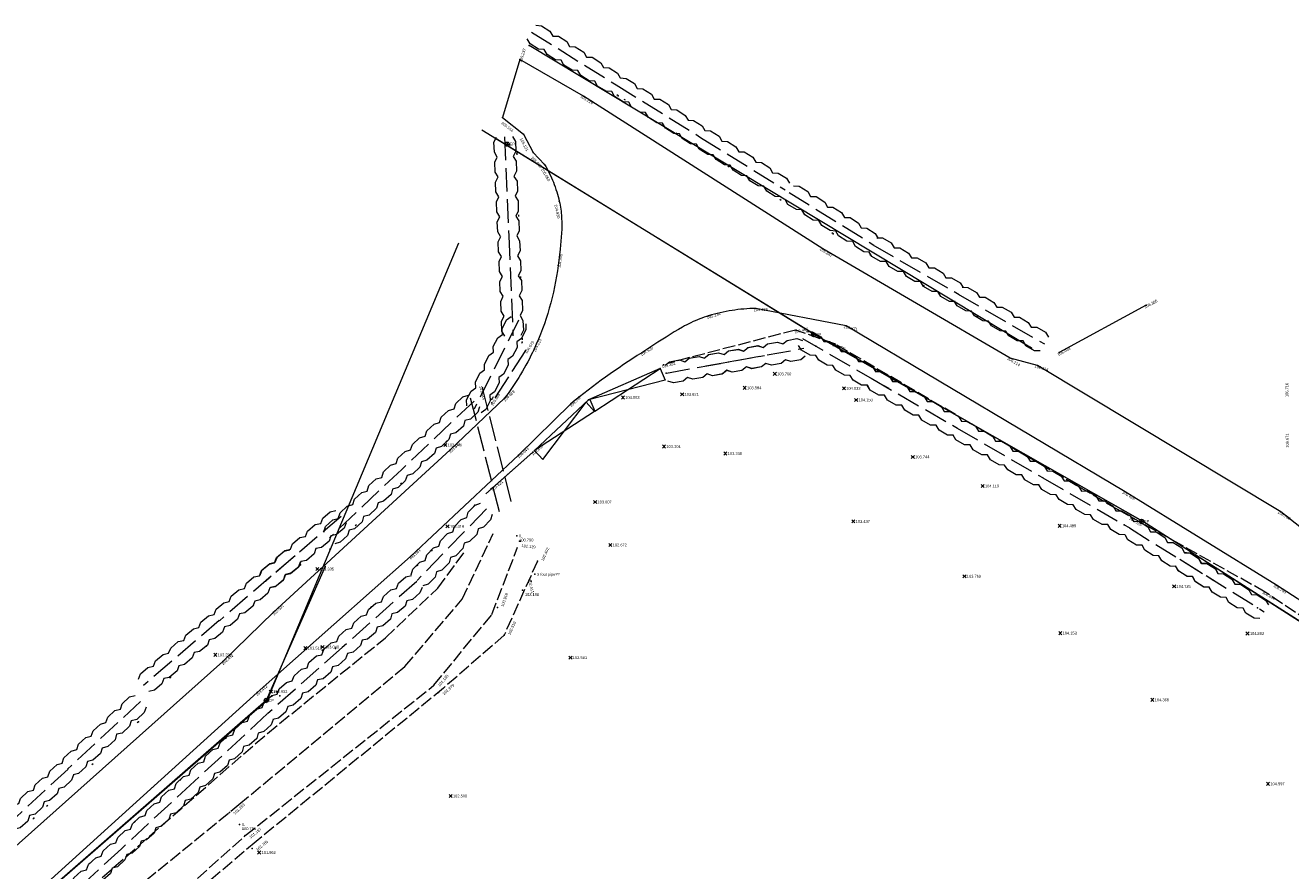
# Model space of a CAD drawing. Header units: metres. Extents: x 652329 to 653573, y 802017 to 802542.
# Tile 9 of 15: x 652656 to 652737, y 802381 to 802435. Entities that reach past the tile are written whole.
import ezdxf

# ---------------------------------------------------------------- set-up
doc = ezdxf.new("R2010")
doc.units = ezdxf.units.M
doc.header["$MEASUREMENT"] = 0
for name, pattern in [('Center line', [100, 100, 0]), ('Dashed 3-1', [2, 1.5, -0.5]), ('Dashed 4-1', [2, 1.6, -0.4]), ('Edge of Bush', [3.846153, -1.282051, -1.282051, 0, -1.282051]), ('Gate', [100, 100, 0]), ('Power line', [100, 100, 0])]:
    doc.linetypes.add(name, pattern=pattern)
for name, color, linetype, lineweight, true_color in [('Bank Bottom', 7, 'Continuous', 0, 0xffa500), ('Bank Bottom_Text', 7, 'Continuous', 0, 0xffa500), ('Bank Top', 7, 'Continuous', 0, 0xc7c074), ('Bank Top_Text', 7, 'Continuous', 0, 0xc7c074), ('Channel', 7, 'Continuous', 0, 0xff0080), ('Channel_Text', 7, 'Continuous', 0, 0xff0080), ('Electricity Pole', 1, 'Continuous', 0, 0xff0000), ('Electricity Pole_Text', 1, 'Continuous', 0, 0xff0000), ('Fence', 2, 'Continuous', 0, 0xffff00), ('Fence_Text', 2, 'Continuous', 0, 0xffff00), ('Gate', 6, 'Continuous', 0, 0xff00ff), ('Hedge', 3, 'Continuous', 0, 0x00ff00), ('Invert Level', 7, 'Continuous', 0, 0xffffff), ('Invert Level_Text', 7, 'Continuous', 0, 0xffffff), ('Overhead Electricity Line', 1, 'Continuous', 0, 0xff0000), ('Road Edge', 7, 'Continuous', 0, 0xff80c0), ('Road Edge_Text', 7, 'Continuous', 0, 0xff80c0), ('Spot Level', 7, 'Continuous', 0, 0xffffff), ('Spot Level_Text', 7, 'Continuous', 0, 0xffffff), ('Text', 7, 'Continuous', 0, 0xffffff), ('Vegetation Line', 7, 'Continuous', 0, 0x85c929)]:
    doc.layers.add(name, color=color, linetype=linetype, lineweight=lineweight, true_color=true_color)
doc.styles.add('0.3mm', font='micross.ttf', dxfattribs={"height": 0.3})
doc.linetypes.add('FENCELINE1', pattern='A,0.25,-0.1,[133,ltypeshp.shx,S=0.1,R=0,X=-0.1,Y=0],-0.1,1', length=1.45)
doc.linetypes.add('ZIGZAG', pattern='A,0.0001,-0.2,[131,ltypeshp.shx,S=0.2,R=0,X=-0.2,Y=0],-0.4,[131,ltypeshp.shx,S=0.2,R=180,X=0.2,Y=0],-0.2', length=0.8001)

# ---------------------------------------------------------------- blocks, each defined once
blk = doc.blocks.new('Point')
blk.add_point((0, 0))
blk = doc.blocks.new('Electricity Pole-Cross circle')
at = {"color": 0}
for p, q in [((-1, 0), (1, 0)), ((0, -1), (0, 1))]:
    blk.add_line(p, q, dxfattribs=at)
blk.add_circle((0, 0), 0.9, dxfattribs=at)
blk = doc.blocks.new('Spot Level-Dia cross')
at = {"color": 0}
for p, q in [((-1, 1), (1, -1)), ((-1, -1), (1, 1))]:
    blk.add_line(p, q, dxfattribs=at)

msp = doc.modelspace()

# ---------------------------------------------------------------- linework, layer by layer
at = {"layer": 'Bank Bottom', "linetype": 'Dashed 4-1', "ltscale": 0.5}
for points, elevation in [([(652664.111, 802363.151), (652657.631, 802374.071), (652658.24, 802376.194), (652669.604, 802385.462), (652680.213, 802394.286), (652683.876, 802398.587), (652685.867, 802402.788)], 101.248), ([(652666.375, 802365.025), (652660.986, 802375.41), (652670.009, 802383.469), (652682.069, 802393.09), (652685.769, 802397.614), (652687.42, 802401.915)], 101.695)]:
    msp.add_lwpolyline(points, dxfattribs=dict(at, elevation=elevation))
at = {"layer": 'Bank Top', "linetype": 'Dashed 4-1'}
msp.add_line((652687.933, 802414.493, 104.079), (652685.763, 802411.154, 103.868), dxfattribs=at)
at = {"layer": 'Bank Top', "linetype": 'Dashed 4-1', "ltscale": 0.5}
msp.add_lwpolyline([(652759.788, 802382.475), (652745.462, 802392.16), (652735.228, 802399.049), (652725.774, 802404.334), (652707.714, 802414.913), (652705.191, 802415.806), (652696.996, 802413.67)], dxfattribs=at)
for points, elevation in [([(652663.62, 802362.905), (652656.133, 802375.419), (652657.079, 802377.502), (652671.422, 802390.011), (652678.968, 802396.124), (652682.314, 802399.292), (652684.047, 802401.652)], 101.805), ([(652688.69, 802401.027), (652686.557, 802396.294), (652682.673, 802392.892), (652670.704, 802383.095), (652661.483, 802375.317), (652667.74, 802365.04)], 102.402)]:
    msp.add_lwpolyline(points, dxfattribs=dict(at, elevation=elevation))
at = {"layer": 'Channel', "linetype": 'Dashed 4-1'}
for p, q in [((652687.009, 802404.837, 102.878), (652685.171, 802412.108, 103.544)), ((652686.254, 802404.182, 102.878), (652684.416, 802411.452, 103.544))]:
    msp.add_line(p, q, dxfattribs=at)
at = {"layer": 'Channel'}
msp.add_point((652687.733, 802399.161, 102.198), dxfattribs=at)
at = {"layer": 'Fence', "linetype": 'Continuous', "ltscale": 0.5}
msp.add_line((652727.601, 802417.406, 106.386), (652722.045, 802414.364, 106.088), dxfattribs=at)
at = {"layer": 'Fence', "linetype": 'FENCELINE1'}
for points, elevation in [([(652727.601, 802417.406), (652722.045, 802414.364)], 106.386), ([(652688.393, 802407.997), (652685.379, 802405.336)], 103.858)]:
    msp.add_lwpolyline(points, dxfattribs=dict(at, elevation=elevation))
at = {"layer": 'Fence', "linetype": 'Continuous', "ltscale": 0.5}
msp.add_polyline3d([(652688.393, 802407.997, 103.858), (652685.816, 802405.722, 103.821), (652685.686, 802405.615, 103.823)], dxfattribs=at)
at = {"layer": 'Gate'}
for p, q in [((652696.536, 802413.345, 104.313), (652696.852, 802412.61, 104.313)), ((652691.963, 802411.334, 104.155), (652691.966, 802411.325, 103.355)), ((652692.045, 802411.359, 103.358), (652692.36, 802410.624, 103.358)), ((652691.799, 802411.182, 104.143), (652692.344, 802410.595, 104.143)), ((652688.49, 802408.108, 103.893), (652689.034, 802407.521, 103.893))]:
    msp.add_line(p, q, dxfattribs=at)
for points, elevation in [([(652692.36, 802410.624), (652696.536, 802413.345), (652696.852, 802412.61), (652692.045, 802411.359)], 103.358), ([(652689.029, 802407.527), (652691.799, 802411.182), (652692.344, 802410.595), (652688.49, 802408.108)], 103.893)]:
    msp.add_lwpolyline(points, dxfattribs=dict(at, elevation=elevation))
at = {"layer": 'Gate', "linetype": 'Gate', "ltscale": 0.2}
msp.add_polyline3d([(652696.536, 802413.345, 104.313), (652691.963, 802411.334, 104.155), (652688.49, 802408.108, 103.893)], dxfattribs=at)
at = {"layer": 'Hedge', "linetype": 'Dashed 3-1'}
for p, q in [((652688.309, 802434.858, -318.972), (652693.716, 802431.493, -318.972)), ((652693.716, 802431.493, -318.972), (652699.123, 802428.129, -318.972)), ((652686.58, 802428.166), (652686.852, 802421.804)), ((652699.123, 802428.129, -318.972), (652704.53, 802424.764, -318.972)), ((652704.794, 802424.599, -318.972), (652710.201, 802421.235, -318.972)), ((652686.852, 802421.804), (652687.124, 802415.442)), ((652710.139, 802421.264, -318.972), (652715.651, 802418.076, -318.972)), ((652715.589, 802418.105, -318.972), (652721.102, 802414.917, -318.972)), ((652687.479, 802416.433), (652684.636, 802410.735)), ((652699.45, 802413.509, -106.324), (652705.717, 802414.64, -106.324)), ((652705.634, 802415.269, -425.296), (652711.147, 802412.081, -425.296)), ((652696.942, 802413.052, -106.324), (652703.209, 802414.184, -106.324)), ((652710.032, 802412.718, -318.972), (652715.544, 802409.53, -318.972)), ((652684.633, 802411.264), (652680.01, 802406.884)), ((652715.519, 802409.537, -212.648), (652721.031, 802406.349, -212.648)), ((652680.007, 802406.887), (652675.384, 802402.507)), ((652721.005, 802406.357, -106.324), (652726.518, 802403.169, -106.324)), ((652685.422, 802404.366), (652680.993, 802399.791)), ((652676.131, 802403.874), (652671.293, 802399.734)), ((652726.539, 802403.148), (652731.947, 802399.784)), ((652673.187, 802401.357), (652668.349, 802397.216)), ((652729.753, 802401.154, 0.092), (652735.161, 802397.79, 0.092)), ((652680.967, 802399.729), (652676.206, 802395.5)), ((652668.346, 802397.219), (652663.507, 802393.078)), ((652676.203, 802395.504), (652671.441, 802391.275)), ((652663.313, 802392.057), (652658.647, 802387.723)), ((652671.438, 802391.278), (652666.763, 802386.954)), ((652658.675, 802387.731), (652654.009, 802383.397)), ((652666.76, 802386.957), (652662.086, 802382.632)), ((652662.082, 802382.635), (652657.408, 802378.31))]:
    msp.add_line(p, q, dxfattribs=at)
at = {"layer": 'Hedge'}
for points, elevation in [([(652688.581, 802435.295), (652688.946, 802435.265), (652689.486, 802434.93), (652689.667, 802434.61), (652690.028, 802434.602), (652690.571, 802434.252), (652690.744, 802433.932), (652691.101, 802433.928), (652691.652, 802433.587), (652691.833, 802433.266), (652692.19, 802433.258), (652692.734, 802432.898), (652692.91, 802432.592), (652693.269, 802432.574), (652693.806, 802432.24), (652693.986, 802431.926)], -318.972), ([(652693.441, 802431.052), (652693.076, 802431.074), (652692.537, 802431.41), (652692.36, 802431.727), (652691.994, 802431.75), (652691.46, 802432.084), (652691.273, 802432.397), (652690.915, 802432.421), (652690.381, 802432.755), (652690.199, 802433.073), (652689.836, 802433.094), (652689.3, 802433.431), (652689.12, 802433.748), (652688.759, 802433.767), (652688.218, 802434.102), (652688.037, 802434.421)], -318.972), ([(652693.988, 802431.93), (652694.352, 802431.901), (652694.893, 802431.566), (652695.074, 802431.246), (652695.435, 802431.237), (652695.978, 802430.888), (652696.151, 802430.568), (652696.508, 802430.563), (652697.059, 802430.222), (652697.24, 802429.902), (652697.597, 802429.893), (652698.141, 802429.533), (652698.317, 802429.228), (652698.676, 802429.209), (652699.212, 802428.875), (652699.393, 802428.562)], -318.972), ([(652698.848, 802427.687), (652698.483, 802427.71), (652697.944, 802428.045), (652697.766, 802428.363), (652697.401, 802428.385), (652696.867, 802428.719), (652696.68, 802429.033), (652696.322, 802429.057), (652695.787, 802429.391), (652695.606, 802429.708), (652695.243, 802429.729), (652694.707, 802430.067), (652694.526, 802430.384), (652694.166, 802430.403), (652693.624, 802430.738), (652693.444, 802431.056)], -318.972), ([(652699.395, 802428.565), (652699.759, 802428.536), (652700.299, 802428.201), (652700.481, 802427.881), (652700.842, 802427.872), (652701.384, 802427.523), (652701.557, 802427.203), (652701.914, 802427.199), (652702.465, 802426.858), (652702.647, 802426.537), (652703.004, 802426.529), (652703.548, 802426.169), (652703.724, 802425.863), (652704.083, 802425.844), (652704.619, 802425.511), (652704.799, 802425.197)], -318.972), ([(652704.254, 802424.322), (652703.889, 802424.345), (652703.35, 802424.681), (652703.173, 802424.998), (652702.807, 802425.021), (652702.273, 802425.355), (652702.087, 802425.668), (652701.728, 802425.692), (652701.194, 802426.026), (652701.013, 802426.344), (652700.649, 802426.365), (652700.113, 802426.702), (652699.933, 802427.019), (652699.573, 802427.038), (652699.031, 802427.373), (652698.851, 802427.692)], -318.972), ([(652705.066, 802425.036), (652705.43, 802425.007), (652705.971, 802424.672), (652706.152, 802424.352), (652706.513, 802424.343), (652707.056, 802423.994), (652707.229, 802423.674), (652707.586, 802423.67), (652708.137, 802423.328), (652708.318, 802423.008), (652708.675, 802423), (652709.219, 802422.64), (652709.395, 802422.334), (652709.754, 802422.315), (652710.29, 802421.981), (652710.471, 802421.668)], -318.972), ([(652709.926, 802420.793), (652709.561, 802420.816), (652709.022, 802421.151), (652708.844, 802421.469), (652708.479, 802421.492), (652707.945, 802421.825), (652707.758, 802422.139), (652707.4, 802422.163), (652706.865, 802422.497), (652706.684, 802422.815), (652706.321, 802422.836), (652705.785, 802423.173), (652705.604, 802423.49), (652705.244, 802423.509), (652704.702, 802423.844), (652704.522, 802424.162)], -318.972), ([(652710.396, 802421.709), (652710.762, 802421.692), (652711.312, 802421.374), (652711.504, 802421.06), (652711.865, 802421.063), (652712.419, 802420.732), (652712.602, 802420.417), (652712.959, 802420.425), (652713.521, 802420.101), (652713.712, 802419.787), (652714.069, 802419.79), (652714.625, 802419.448), (652714.81, 802419.148), (652715.17, 802419.141), (652715.717, 802418.825), (652715.907, 802418.517)], -318.972), ([(652715.391, 802417.625), (652715.025, 802417.636), (652714.476, 802417.954), (652714.288, 802418.266), (652713.922, 802418.277), (652713.377, 802418.593), (652713.181, 802418.9), (652712.822, 802418.913), (652712.277, 802419.229), (652712.086, 802419.541), (652711.722, 802419.55), (652711.175, 802419.87), (652710.985, 802420.181), (652710.624, 802420.188), (652710.072, 802420.506), (652709.881, 802420.818)], -318.972), ([(652715.847, 802418.551), (652716.212, 802418.533), (652716.762, 802418.216), (652716.954, 802417.902), (652717.315, 802417.905), (652717.869, 802417.573), (652718.052, 802417.259), (652718.409, 802417.266), (652718.971, 802416.943), (652719.163, 802416.629), (652719.519, 802416.632), (652720.075, 802416.29), (652720.261, 802415.99), (652720.62, 802415.983), (652721.167, 802415.666), (652721.357, 802415.359)], -318.972), ([(652720.841, 802414.467), (652720.475, 802414.478), (652719.926, 802414.796), (652719.738, 802415.107), (652719.372, 802415.118), (652718.828, 802415.435), (652718.631, 802415.742), (652718.272, 802415.754), (652717.727, 802416.071), (652717.536, 802416.383), (652717.172, 802416.392), (652716.625, 802416.712), (652716.435, 802417.023), (652716.074, 802417.03), (652715.522, 802417.348), (652715.331, 802417.66)], -318.972), ([(652705.892, 802415.714), (652706.257, 802415.697), (652706.808, 802415.38), (652706.999, 802415.065), (652707.36, 802415.069), (652707.914, 802414.737), (652708.098, 802414.423), (652708.454, 802414.43), (652709.016, 802414.107), (652709.208, 802413.792), (652709.565, 802413.795), (652710.12, 802413.453), (652710.306, 802413.153), (652710.666, 802413.146), (652711.212, 802412.83), (652711.403, 802412.522)], -425.296), ([(652696.851, 802413.559), (652697.141, 802413.782), (652697.766, 802413.895), (652698.116, 802413.78), (652698.389, 802414.015), (652699.026, 802414.12), (652699.369, 802413.999), (652699.636, 802414.235), (652700.274, 802414.352), (652700.623, 802414.236), (652700.894, 802414.469), (652701.539, 802414.567), (652701.874, 802414.458), (652702.153, 802414.685), (652702.775, 802414.797), (652703.119, 802414.686)], -106.324), ([(652699.359, 802414.015), (652699.649, 802414.238), (652700.274, 802414.352), (652700.623, 802414.236), (652700.897, 802414.472), (652701.534, 802414.576), (652701.877, 802414.455), (652702.144, 802414.691), (652702.782, 802414.808), (652703.131, 802414.692), (652703.402, 802414.925), (652704.047, 802415.023), (652704.382, 802414.914), (652704.661, 802415.141), (652705.283, 802415.254), (652705.627, 802415.142)], -106.324), ([(652710.886, 802411.631), (652710.521, 802411.642), (652709.971, 802411.959), (652709.784, 802412.271), (652709.417, 802412.282), (652708.873, 802412.598), (652708.676, 802412.906), (652708.317, 802412.918), (652707.772, 802413.235), (652707.581, 802413.546), (652707.217, 802413.555), (652706.671, 802413.875), (652706.48, 802414.186), (652706.119, 802414.194), (652705.567, 802414.511), (652705.377, 802414.823)], -425.296), ([(652705.809, 802414.128), (652705.523, 802413.9), (652704.899, 802413.787), (652704.554, 802413.903), (652704.268, 802413.675), (652703.648, 802413.564), (652703.299, 802413.672), (652703.017, 802413.449), (652702.397, 802413.339), (652702.049, 802413.453), (652701.766, 802413.224), (652701.142, 802413.115), (652700.796, 802413.229), (652700.515, 802413.002), (652699.889, 802412.887), (652699.542, 802413.002)], -106.324), ([(652703.301, 802413.672), (652703.015, 802413.444), (652702.391, 802413.331), (652702.046, 802413.447), (652701.76, 802413.219), (652701.14, 802413.108), (652700.791, 802413.216), (652700.509, 802412.993), (652699.889, 802412.882), (652699.541, 802412.996), (652699.258, 802412.768), (652698.634, 802412.659), (652698.288, 802412.773), (652698.008, 802412.545), (652697.381, 802412.431), (652697.034, 802412.546)], -106.324), ([(652710.289, 802413.163), (652710.655, 802413.146), (652711.205, 802412.829), (652711.397, 802412.515), (652711.758, 802412.518), (652712.312, 802412.186), (652712.495, 802411.872), (652712.852, 802411.879), (652713.414, 802411.556), (652713.605, 802411.242), (652713.962, 802411.245), (652714.518, 802410.903), (652714.703, 802410.603), (652715.063, 802410.595), (652715.61, 802410.279), (652715.8, 802409.972)], -318.972), ([(652715.284, 802409.08), (652714.918, 802409.091), (652714.369, 802409.409), (652714.181, 802409.72), (652713.815, 802409.731), (652713.27, 802410.047), (652713.074, 802410.355), (652712.715, 802410.367), (652712.17, 802410.684), (652711.979, 802410.995), (652711.615, 802411.005), (652711.068, 802411.324), (652710.878, 802411.635), (652710.517, 802411.643), (652709.965, 802411.96), (652709.774, 802412.273)], -318.972), ([(652715.776, 802409.983), (652716.141, 802409.965), (652716.692, 802409.648), (652716.884, 802409.334), (652717.245, 802409.337), (652717.798, 802409.005), (652717.982, 802408.691), (652718.339, 802408.698), (652718.9, 802408.375), (652719.092, 802408.061), (652719.449, 802408.064), (652720.005, 802407.722), (652720.19, 802407.422), (652720.55, 802407.415), (652721.097, 802407.098), (652721.287, 802406.791)], -212.648), ([(652720.771, 802405.899), (652720.405, 802405.91), (652719.855, 802406.228), (652719.668, 802406.539), (652719.302, 802406.55), (652718.757, 802406.867), (652718.56, 802407.174), (652718.202, 802407.186), (652717.657, 802407.503), (652717.465, 802407.815), (652717.101, 802407.824), (652716.555, 802408.144), (652716.364, 802408.455), (652716.004, 802408.462), (652715.451, 802408.779), (652715.261, 802409.092)], -212.648), ([(652721.263, 802406.802), (652721.628, 802406.785), (652722.179, 802406.467), (652722.371, 802406.153), (652722.732, 802406.156), (652723.285, 802405.825), (652723.469, 802405.51), (652723.825, 802405.518), (652724.387, 802405.194), (652724.579, 802404.88), (652724.936, 802404.883), (652725.492, 802404.541), (652725.677, 802404.241), (652726.037, 802404.234), (652726.583, 802403.918), (652726.774, 802403.61)], -106.324), ([(652726.257, 802402.718), (652725.892, 802402.729), (652725.342, 802403.047), (652725.155, 802403.359), (652724.788, 802403.37), (652724.244, 802403.686), (652724.047, 802403.993), (652723.688, 802404.006), (652723.144, 802404.322), (652722.952, 802404.634), (652722.588, 802404.643), (652722.042, 802404.963), (652721.851, 802405.274), (652721.49, 802405.281), (652720.938, 802405.599), (652720.748, 802405.911)], -106.324), ([(652730.025, 802401.59), (652730.39, 802401.561), (652730.93, 802401.227), (652731.111, 802400.906), (652731.472, 802400.898), (652732.015, 802400.549), (652732.188, 802400.229), (652732.545, 802400.224), (652733.096, 802399.883), (652733.278, 802399.563), (652733.634, 802399.555), (652734.179, 802399.195), (652734.354, 802398.889), (652734.714, 802398.871), (652735.25, 802398.537), (652735.43, 802398.223)], 0.092), ([(652734.886, 802397.349), (652734.521, 802397.371), (652733.982, 802397.707), (652733.804, 802398.024), (652733.439, 802398.047), (652732.904, 802398.38), (652732.718, 802398.694), (652732.359, 802398.718), (652731.825, 802399.052), (652731.644, 802399.369), (652731.28, 802399.39), (652730.744, 802399.727), (652730.564, 802400.044), (652730.204, 802400.063), (652729.662, 802400.398), (652729.481, 802400.717)], 0.092)]:
    msp.add_lwpolyline(points, dxfattribs=dict(at, elevation=elevation))
for points in [[(652686.332, 802421.782), (652686.145, 802422.096), (652686.118, 802422.73), (652686.28, 802423.056), (652686.093, 802423.371), (652686.067, 802424), (652686.221, 802424.331), (652686.038, 802424.64), (652686.013, 802425.27), (652686.173, 802425.599), (652685.985, 802425.911), (652685.961, 802426.544), (652686.121, 802426.871), (652685.933, 802427.18), (652685.904, 802427.816), (652686.066, 802428.144)], [(652687.094, 802428.188), (652687.275, 802427.871), (652687.304, 802427.236), (652687.142, 802426.905), (652687.338, 802426.603), (652687.356, 802425.958), (652687.189, 802425.634), (652687.387, 802425.337), (652687.416, 802424.689), (652687.254, 802424.359), (652687.448, 802424.06), (652687.458, 802423.407), (652687.305, 802423.09), (652687.492, 802422.782), (652687.519, 802422.151), (652687.362, 802421.826)], [(652686.605, 802415.42), (652686.418, 802415.734), (652686.39, 802416.368), (652686.552, 802416.694), (652686.365, 802417.008), (652686.339, 802417.638), (652686.493, 802417.969), (652686.31, 802418.278), (652686.285, 802418.908), (652686.445, 802419.236), (652686.257, 802419.548), (652686.233, 802420.181), (652686.393, 802420.509), (652686.206, 802420.817), (652686.177, 802421.454), (652686.338, 802421.782)], [(652687.366, 802421.826), (652687.548, 802421.508), (652687.576, 802420.874), (652687.414, 802420.543), (652687.61, 802420.24), (652687.628, 802419.595), (652687.462, 802419.272), (652687.659, 802418.974), (652687.688, 802418.327), (652687.526, 802417.997), (652687.721, 802417.697), (652687.731, 802417.045), (652687.577, 802416.727), (652687.764, 802416.42), (652687.791, 802415.789), (652687.634, 802415.463)], [(652684.17, 802410.968), (652684.159, 802411.333), (652684.442, 802411.901), (652684.742, 802412.108), (652684.73, 802412.474), (652685.012, 802413.037), (652685.307, 802413.252), (652685.297, 802413.611), (652685.58, 802414.174), (652685.879, 802414.384), (652685.866, 802414.748), (652686.152, 802415.313), (652686.45, 802415.523), (652686.435, 802415.883), (652686.718, 802416.454), (652687.018, 802416.663)], [(652687.939, 802416.204), (652687.944, 802415.838), (652687.662, 802415.269), (652687.36, 802415.058), (652687.385, 802414.698), (652687.088, 802414.125), (652686.786, 802413.923), (652686.815, 802413.567), (652686.527, 802412.986), (652686.225, 802412.776), (652686.25, 802412.42), (652685.942, 802411.844), (652685.654, 802411.641), (652685.669, 802411.281), (652685.387, 802410.716), (652685.092, 802410.507)], [(652679.653, 802407.262), (652679.767, 802407.609), (652680.228, 802408.046), (652680.58, 802408.137), (652680.694, 802408.485), (652681.152, 802408.917), (652681.503, 802409.019), (652681.617, 802409.359), (652682.075, 802409.792), (652682.428, 802409.886), (652682.54, 802410.233), (652683.002, 802410.666), (652683.354, 802410.76), (652683.464, 802411.104), (652683.925, 802411.543), (652684.279, 802411.637)], [(652684.987, 802410.89), (652684.866, 802410.545), (652684.406, 802410.107), (652684.05, 802410.013), (652683.95, 802409.666), (652683.475, 802409.229), (652683.122, 802409.142), (652683.027, 802408.798), (652682.558, 802408.351), (652682.202, 802408.257), (652682.104, 802407.914), (652681.618, 802407.478), (652681.277, 802407.386), (652681.168, 802407.043), (652680.71, 802406.608), (652680.361, 802406.513)], [(652675.027, 802402.885), (652675.141, 802403.232), (652675.602, 802403.669), (652675.954, 802403.76), (652676.068, 802404.108), (652676.526, 802404.54), (652676.877, 802404.642), (652676.991, 802404.982), (652677.449, 802405.415), (652677.802, 802405.509), (652677.914, 802405.856), (652678.376, 802406.289), (652678.729, 802406.383), (652678.838, 802406.727), (652679.299, 802407.166), (652679.653, 802407.26)], [(652680.361, 802406.513), (652680.24, 802406.168), (652679.78, 802405.73), (652679.424, 802405.636), (652679.325, 802405.289), (652678.849, 802404.852), (652678.496, 802404.765), (652678.401, 802404.421), (652677.932, 802403.974), (652677.576, 802403.88), (652677.478, 802403.537), (652676.992, 802403.101), (652676.652, 802403.009), (652676.543, 802402.666), (652676.084, 802402.231), (652675.735, 802402.136)], [(652670.955, 802400.129), (652671.086, 802400.47), (652671.569, 802400.883), (652671.925, 802400.956), (652672.057, 802401.298), (652672.536, 802401.707), (652672.891, 802401.79), (652673.022, 802402.125), (652673.502, 802402.533), (652673.859, 802402.61), (652673.989, 802402.951), (652674.472, 802403.36), (652674.829, 802403.436), (652674.956, 802403.774), (652675.438, 802404.189), (652675.796, 802404.265)], [(652680.619, 802400.153), (652680.719, 802400.505), (652681.16, 802400.961), (652681.508, 802401.068), (652681.607, 802401.42), (652682.046, 802401.872), (652682.392, 802401.988), (652682.491, 802402.333), (652682.93, 802402.785), (652683.279, 802402.895), (652683.376, 802403.246), (652683.819, 802403.699), (652684.167, 802403.808), (652684.261, 802404.156), (652684.703, 802404.615), (652685.052, 802404.724)], [(652685.792, 802404.008), (652685.686, 802403.658), (652685.245, 802403.201), (652684.894, 802403.091), (652684.809, 802402.74), (652684.353, 802402.283), (652684.004, 802402.182), (652683.924, 802401.834), (652683.475, 802401.367), (652683.123, 802401.257), (652683.04, 802400.91), (652682.573, 802400.454), (652682.237, 802400.347), (652682.143, 802400), (652681.704, 802399.546), (652681.359, 802399.436)], [(652676.465, 802403.483), (652676.328, 802403.145), (652675.845, 802402.731), (652675.485, 802402.654), (652675.368, 802402.313), (652674.872, 802401.901), (652674.514, 802401.832), (652674.403, 802401.493), (652673.911, 802401.071), (652673.551, 802400.994), (652673.435, 802400.657), (652672.928, 802400.246), (652672.584, 802400.171), (652672.457, 802399.834), (652671.977, 802399.423), (652671.624, 802399.346)], [(652726.811, 802403.585), (652727.175, 802403.555), (652727.716, 802403.221), (652727.897, 802402.9), (652728.258, 802402.892), (652728.801, 802402.543), (652728.974, 802402.223), (652729.331, 802402.218), (652729.882, 802401.877), (652730.063, 802401.557), (652730.42, 802401.549), (652730.965, 802401.189), (652731.14, 802400.883), (652731.5, 802400.865), (652732.036, 802400.531), (652732.216, 802400.217)], [(652731.672, 802399.343), (652731.307, 802399.365), (652730.768, 802399.701), (652730.59, 802400.018), (652730.224, 802400.041), (652729.69, 802400.374), (652729.504, 802400.688), (652729.145, 802400.712), (652728.611, 802401.046), (652728.43, 802401.363), (652728.066, 802401.384), (652727.53, 802401.721), (652727.35, 802402.038), (652726.989, 802402.057), (652726.448, 802402.392), (652726.267, 802402.711)], [(652668.011, 802397.611), (652668.142, 802397.953), (652668.625, 802398.365), (652668.981, 802398.439), (652669.113, 802398.78), (652669.592, 802399.189), (652669.947, 802399.273), (652670.078, 802399.607), (652670.558, 802400.016), (652670.915, 802400.093), (652671.045, 802400.433), (652671.528, 802400.842), (652671.885, 802400.918), (652672.012, 802401.256), (652672.494, 802401.672), (652672.852, 802401.748)], [(652673.521, 802400.966), (652673.384, 802400.627), (652672.901, 802400.213), (652672.541, 802400.137), (652672.424, 802399.795), (652671.928, 802399.383), (652671.57, 802399.314), (652671.459, 802398.975), (652670.967, 802398.553), (652670.607, 802398.476), (652670.491, 802398.139), (652669.984, 802397.728), (652669.64, 802397.653), (652669.513, 802397.316), (652669.034, 802396.905), (652668.68, 802396.828)], [(652675.86, 802395.89), (652675.986, 802396.233), (652676.461, 802396.655), (652676.815, 802396.735), (652676.941, 802397.079), (652677.413, 802397.496), (652677.766, 802397.586), (652677.891, 802397.923), (652678.363, 802398.34), (652678.719, 802398.424), (652678.843, 802398.766), (652679.318, 802399.184), (652679.673, 802399.267), (652679.794, 802399.607), (652680.269, 802400.031), (652680.626, 802400.114)], [(652681.309, 802399.344), (652681.177, 802399.003), (652680.703, 802398.58), (652680.344, 802398.497), (652680.234, 802398.154), (652679.745, 802397.733), (652679.388, 802397.657), (652679.283, 802397.316), (652678.799, 802396.885), (652678.441, 802396.802), (652678.331, 802396.462), (652677.832, 802396.043), (652677.488, 802395.961), (652677.368, 802395.622), (652676.896, 802395.203), (652676.544, 802395.119)], [(652663.169, 802393.474), (652663.301, 802393.815), (652663.784, 802394.228), (652664.14, 802394.301), (652664.272, 802394.643), (652664.751, 802395.052), (652665.106, 802395.135), (652665.237, 802395.469), (652665.717, 802395.878), (652666.074, 802395.955), (652666.204, 802396.295), (652666.687, 802396.705), (652667.043, 802396.781), (652667.17, 802397.119), (652667.653, 802397.534), (652668.011, 802397.61)], [(652668.68, 802396.828), (652668.542, 802396.489), (652668.06, 802396.075), (652667.7, 802395.999), (652667.583, 802395.657), (652667.087, 802395.245), (652666.729, 802395.177), (652666.617, 802394.838), (652666.126, 802394.415), (652665.766, 802394.339), (652665.65, 802394.001), (652665.143, 802393.591), (652664.799, 802393.515), (652664.672, 802393.179), (652664.192, 802392.768), (652663.839, 802392.691)], [(652671.096, 802391.664), (652671.221, 802392.008), (652671.696, 802392.429), (652672.051, 802392.509), (652672.176, 802392.853), (652672.648, 802393.271), (652673.002, 802393.361), (652673.126, 802393.697), (652673.598, 802394.115), (652673.954, 802394.198), (652674.078, 802394.541), (652674.553, 802394.959), (652674.909, 802395.042), (652675.029, 802395.382), (652675.504, 802395.806), (652675.861, 802395.888)], [(652676.544, 802395.119), (652676.413, 802394.778), (652675.938, 802394.355), (652675.58, 802394.272), (652675.469, 802393.928), (652674.98, 802393.507), (652674.624, 802393.432), (652674.518, 802393.091), (652674.035, 802392.66), (652673.676, 802392.577), (652673.566, 802392.237), (652673.067, 802391.817), (652672.724, 802391.736), (652672.604, 802391.397), (652672.131, 802390.977), (652671.779, 802390.893)], [(652658.293, 802388.104), (652658.411, 802388.45), (652658.876, 802388.882), (652659.229, 802388.97), (652659.347, 802389.317), (652659.809, 802389.745), (652660.161, 802389.842), (652660.278, 802390.182), (652660.74, 802390.61), (652661.094, 802390.701), (652661.21, 802391.047), (652661.676, 802391.475), (652662.029, 802391.566), (652662.142, 802391.909), (652662.608, 802392.343), (652662.962, 802392.434)], [(652663.663, 802391.68), (652663.539, 802391.336), (652663.074, 802390.902), (652662.717, 802390.811), (652662.614, 802390.465), (652662.135, 802390.033), (652661.781, 802389.95), (652661.683, 802389.607), (652661.209, 802389.165), (652660.852, 802389.074), (652660.75, 802388.732), (652660.26, 802388.301), (652659.919, 802388.212), (652659.807, 802387.87), (652659.344, 802387.44), (652658.994, 802387.349)], [(652666.41, 802387.336), (652666.529, 802387.682), (652666.995, 802388.113), (652667.348, 802388.2), (652667.466, 802388.546), (652667.929, 802388.973), (652668.281, 802389.07), (652668.399, 802389.41), (652668.862, 802389.836), (652669.217, 802389.927), (652669.333, 802390.272), (652669.8, 802390.7), (652670.153, 802390.79), (652670.267, 802391.132), (652670.734, 802391.566), (652671.088, 802391.656)], [(652671.787, 802390.9), (652671.663, 802390.557), (652671.197, 802390.124), (652670.84, 802390.034), (652670.736, 802389.688), (652670.256, 802389.257), (652669.901, 802389.175), (652669.803, 802388.832), (652669.328, 802388.391), (652668.971, 802388.3), (652668.869, 802387.959), (652668.378, 802387.529), (652668.036, 802387.44), (652667.923, 802387.099), (652667.46, 802386.67), (652667.11, 802386.579)], [(652653.655, 802383.778), (652653.773, 802384.125), (652654.238, 802384.557), (652654.591, 802384.645), (652654.709, 802384.991), (652655.171, 802385.419), (652655.523, 802385.517), (652655.64, 802385.856), (652656.103, 802386.284), (652656.457, 802386.376), (652656.572, 802386.721), (652657.038, 802387.15), (652657.391, 802387.24), (652657.505, 802387.583), (652657.97, 802388.018), (652658.325, 802388.108)], [(652659.025, 802387.354), (652658.901, 802387.01), (652658.436, 802386.577), (652658.08, 802386.486), (652657.977, 802386.14), (652657.497, 802385.708), (652657.143, 802385.625), (652657.045, 802385.282), (652656.571, 802384.839), (652656.214, 802384.748), (652656.113, 802384.406), (652655.622, 802383.976), (652655.281, 802383.886), (652655.169, 802383.545), (652654.706, 802383.115), (652654.356, 802383.023)], [(652661.732, 802383.014), (652661.851, 802383.36), (652662.317, 802383.791), (652662.67, 802383.878), (652662.789, 802384.225), (652663.252, 802384.652), (652663.604, 802384.749), (652663.721, 802385.088), (652664.185, 802385.515), (652664.539, 802385.606), (652664.655, 802385.951), (652665.122, 802386.378), (652665.476, 802386.468), (652665.59, 802386.811), (652666.056, 802387.245), (652666.411, 802387.334)], [(652667.11, 802386.579), (652666.985, 802386.235), (652666.519, 802385.803), (652666.162, 802385.712), (652666.059, 802385.367), (652665.578, 802384.936), (652665.224, 802384.853), (652665.125, 802384.51), (652664.65, 802384.069), (652664.294, 802383.979), (652664.191, 802383.637), (652663.7, 802383.207), (652663.359, 802383.119), (652663.246, 802382.777), (652662.782, 802382.348), (652662.432, 802382.257)], [(652657.055, 802378.692), (652657.173, 802379.039), (652657.639, 802379.47), (652657.992, 802379.557), (652658.111, 802379.903), (652658.574, 802380.33), (652658.926, 802380.427), (652659.044, 802380.766), (652659.507, 802381.193), (652659.861, 802381.284), (652659.978, 802381.629), (652660.445, 802382.057), (652660.798, 802382.147), (652660.912, 802382.489), (652661.378, 802382.923), (652661.733, 802383.013)], [(652662.432, 802382.257), (652662.307, 802381.913), (652661.841, 802381.481), (652661.485, 802381.391), (652661.381, 802381.045), (652660.901, 802380.614), (652660.546, 802380.532), (652660.448, 802380.189), (652659.973, 802379.748), (652659.616, 802379.657), (652659.513, 802379.315), (652659.022, 802378.886), (652658.681, 802378.797), (652658.568, 802378.456), (652658.104, 802378.027), (652657.754, 802377.936)]]:
    msp.add_lwpolyline(points, dxfattribs=at)
at = {"layer": 'Overhead Electricity Line', "linetype": 'ZIGZAG'}
for points, elevation in [([(652754.859, 802392.23), (652762.105, 802381.496), (652727.391, 802403.566), (652706.34, 802415.558), (652685.134, 802428.588)], 107.18), ([(652671.351, 802391.972), (652683.663, 802421.385)], 103.079), ([(652671.413, 802392.122), (652632.348, 802358.128), (652557.1, 802293.198), (652532.386, 802278.873), (652526.517, 802276.738)], 103.079)]:
    msp.add_lwpolyline(points, dxfattribs=dict(at, elevation=elevation))
at = {"layer": 'Overhead Electricity Line', "linetype": 'Power line', "ltscale": 0.5}
for points in [[(652754.811, 802392.179, 107.292), (652761.752, 802381.628, 107.166), (652727.368, 802403.581, 106.391), (652706.384, 802415.53, 105.674), (652686.083, 802428.018, 104.986)], [(652675.108, 802400.683, 103.442), (652671.35, 802392.109, 103.065), (652632.339, 802358.12, 103.603), (652597.447, 802326.828, 104.357), (652557.102, 802293.199, 105.096), (652532.386, 802278.873, 106.485), (652526.182, 802276.862, 106.77)]]:
    msp.add_polyline3d(points, dxfattribs=at)
at = {"layer": 'Road Edge', "linetype": 'Center line'}
for points in [[(652738.06, 802402.735, 106.732), (652736.214, 802404.189, 106.7), (652720.652, 802413.548, 106.114), (652718.918, 802414.012, 106.114), (652706.933, 802421.009, 105.847), (652691.624, 802430.762, 105.226), (652687.562, 802433.111, 105.237), (652686.448, 802429.389, 105.154), (652687.794, 802428.332, 105.131), (652688.418, 802427.161, 105.083), (652689.147, 802426.395, 105.058), (652689.226, 802426.258, 105.05), (652689.302, 802426.119, 105.042), (652689.376, 802425.978, 105.034), (652689.447, 802425.836, 105.026), (652689.516, 802425.692, 105.018), (652689.582, 802425.547, 105.01), (652689.645, 802425.4, 105.002), (652689.705, 802425.253, 104.994), (652689.763, 802425.104, 104.986), (652689.818, 802424.955, 104.978), (652689.87, 802424.804, 104.97), (652689.919, 802424.652, 104.962), (652689.965, 802424.5, 104.954), (652690.009, 802424.347, 104.946), (652690.049, 802424.194, 104.938), (652690.086, 802424.039, 104.93), (652690.114, 802423.914, 104.919), (652690.138, 802423.789, 104.909), (652690.16, 802423.663, 104.899), (652690.179, 802423.537, 104.888), (652690.195, 802423.41, 104.878), (652690.209, 802423.283, 104.867), (652690.22, 802423.156, 104.857), (652690.23, 802423.028, 104.847), (652690.236, 802422.901, 104.836), (652690.241, 802422.772, 104.826), (652690.245, 802422.516, 104.805), (652690.241, 802422.258, 104.784), (652690.23, 802422, 104.763), (652690.214, 802421.742, 104.742), (652690.194, 802421.483, 104.721), (652690.169, 802421.225, 104.7), (652690.14, 802420.967, 104.679), (652690.078, 802420.453, 104.637), (652690.011, 802419.943, 104.595), (652689.963, 802419.597, 104.571), (652689.909, 802419.252, 104.547), (652689.848, 802418.908, 104.523), (652689.781, 802418.565, 104.499), (652689.707, 802418.223, 104.476), (652689.627, 802417.882, 104.452), (652689.541, 802417.542, 104.428), (652689.448, 802417.204, 104.404), (652689.348, 802416.868, 104.38), (652689.243, 802416.534, 104.356), (652689.13, 802416.202, 104.332), (652689.012, 802415.873, 104.308), (652688.887, 802415.547, 104.285), (652688.755, 802415.223, 104.261), (652688.617, 802414.902, 104.237), (652688.473, 802414.585, 104.213), (652688.375, 802414.379, 104.205), (652688.274, 802414.173, 104.198), (652688.17, 802413.969, 104.19), (652688.064, 802413.766, 104.182), (652687.955, 802413.565, 104.174), (652687.844, 802413.364, 104.166), (652687.729, 802413.166, 104.158), (652687.613, 802412.968, 104.151), (652687.493, 802412.773, 104.143), (652687.372, 802412.578, 104.135), (652687.248, 802412.386, 104.127), (652687.121, 802412.195, 104.119), (652686.992, 802412.006, 104.112), (652686.86, 802411.818, 104.104), (652686.727, 802411.632, 104.096), (652686.591, 802411.449, 104.088), (652683.105, 802408.139, 103.849), (652671.82, 802397.753, 103.501), (652668.577, 802394.6, 103.482), (652654.765, 802382.281, 103.218)], [(652754.057, 802387.836, 107.034), (652735.948, 802399.482, 106.748), (652726.271, 802405.461, 106.426), (652708.438, 802416.083, 105.871), (652702.653, 802417.191, 105.468), (652702.463, 802417.185, 105.447), (652702.272, 802417.176, 105.426), (652702.081, 802417.165, 105.405), (652701.89, 802417.149, 105.384), (652701.699, 802417.131, 105.364), (652701.509, 802417.11, 105.343), (652701.318, 802417.085, 105.322), (652701.129, 802417.057, 105.301), (652700.94, 802417.026, 105.28), (652700.751, 802416.991, 105.259), (652700.563, 802416.954, 105.238), (652700.376, 802416.913, 105.218), (652700.189, 802416.87, 105.197), (652700.004, 802416.823, 105.176), (652699.819, 802416.773, 105.155), (652699.636, 802416.72, 105.134), (652699.49, 802416.675, 105.115), (652699.346, 802416.626, 105.096), (652699.203, 802416.575, 105.077), (652699.061, 802416.521, 105.058), (652698.921, 802416.463, 105.039), (652698.781, 802416.403, 105.02), (652698.642, 802416.341, 105.001), (652698.505, 802416.276, 104.982), (652698.368, 802416.209, 104.963), (652698.232, 802416.14, 104.944), (652698.097, 802416.069, 104.925), (652697.963, 802415.995, 104.905), (652697.697, 802415.844, 104.867), (652697.433, 802415.687, 104.829), (652697.172, 802415.526, 104.79), (652696.912, 802415.36, 104.751), (652696.396, 802415.023, 104.674), (652695.882, 802414.685, 104.597), (652695.625, 802414.518, 104.559), (652695.367, 802414.354, 104.52), (652695.072, 802414.167, 104.499), (652694.779, 802413.978, 104.478), (652694.486, 802413.786, 104.457), (652694.196, 802413.592, 104.436), (652693.906, 802413.396, 104.414), (652693.619, 802413.198, 104.393), (652693.333, 802412.997, 104.372), (652693.048, 802412.794, 104.351), (652692.765, 802412.589, 104.33), (652692.484, 802412.381, 104.309), (652692.204, 802412.172, 104.288), (652691.926, 802411.96, 104.266), (652691.649, 802411.746, 104.245), (652691.375, 802411.53, 104.224), (652691.102, 802411.312, 104.203), (652690.831, 802411.092, 104.182), (652687.48, 802407.813, 104.043), (652680.561, 802401.33, 103.581), (652670.76, 802392.614, 103.412), (652657.362, 802380.484, 103.242)]]:
    msp.add_polyline3d(points, dxfattribs=at)
at = {"layer": 'Vegetation Line', "linetype": 'ZIGZAG', "ltscale": 0.5, "elevation": 106.133}
msp.add_lwpolyline([(652720.275, 802414.654), (652688.159, 802434.012)], dxfattribs=at)
at = {"layer": 'Vegetation Line', "linetype": 'Edge of Bush'}
for points in [[(652720.275, 802414.654, 106.133), (652707.592, 802421.964, 105.613), (652693.86, 802430.788, 105.131), (652688.159, 802434.012, 105.051)], [(652687.375, 802427.116, 104.943), (652687.711, 802415.023, 104.015), (652685.793, 802411.401, 103.956), (652675.455, 802401.817, 103.377), (652673.548, 802400.782, 103.104), (652665.232, 802393.598, 102.831), (652663.175, 802390.745, 103.11), (652656.49, 802384.583, 103.097), (652654.393, 802382.873, 102.885), (652647.326, 802376.232, 103.382), (652615.029, 802348.536, 103.763), (652598.947, 802333.535, 104.086), (652588.799, 802323.999, 105.052), (652578.065, 802314.83, 104.306), (652576.986, 802314.084, 104.362), (652569.507, 802307.635, 104.386), (652552.823, 802295.404, 104.616), (652543.164, 802287.968, 105.103), (652535.393, 802281.533, 105.858)], [(652684.677, 802404.599, 103.694), (652681.026, 802400.765, 103.341), (652674.98, 802395.354, 103.184), (652671.702, 802392.397, 103.008), (652657.411, 802379.262, 102.831)]]:
    msp.add_polyline3d(points, dxfattribs=at)

# ---------------------------------------------------------------- block references
at = {"layer": 'Bank Bottom_Text', "linetype": 'Continuous'}
for p in [(652687.55, 802402.304, 101.129), (652687.597, 802402.299, 101.131), (652686.131, 802398.058, 100.916), (652682.069, 802393.09, 101.135), (652668.99, 802384.951, 101.253), (652670.009, 802383.469, 101.187)]:
    msp.add_blockref('Point', p, dxfattribs=at)
at = {"layer": 'Bank Top_Text', "linetype": 'Continuous'}
for p in [(652705.238, 802415.789, 105.466), (652687.933, 802414.493, 104.079), (652707.714, 802414.913, 105.771), (652696.757, 802413.583, 104.392), (652685.763, 802411.154, 103.868), (652726.713, 802403.784, 106.326), (652688.69, 802401.027, 102.402), (652735.228, 802399.049, 106.654), (652686.557, 802396.294, 102.31), (652682.364, 802392.622, 101.979), (652670.445, 802382.658, 101.785)]:
    msp.add_blockref('Point', p, dxfattribs=at)
at = {"layer": 'Channel_Text', "linetype": 'Continuous'}
for p in [(652685.171, 802412.108, 103.544), (652687.733, 802399.161, 102.198), (652688.297, 802399.745, 102.411)]:
    msp.add_blockref('Point', p, dxfattribs=at)
at = {"layer": 'Electricity Pole', "color": 7, "linetype": 'Continuous', "lineweight": -3, "true_color": 0xffffff, "xscale": 0.1500000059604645, "yscale": 0.1500000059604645}
for p in [(652686.763, 802427.692, 105.031), (652706.34, 802415.513, 105.677), (652727.32, 802403.566, 106.414), (652671.351, 802392.122, 103.079)]:
    msp.add_blockref('Electricity Pole-Cross circle', p, dxfattribs=at)
at = {"layer": 'Electricity Pole', "linetype": 'Continuous'}
for p in [(652686.763, 802427.692, 105.031), (652706.34, 802415.513, 105.677), (652727.32, 802403.566, 106.414), (652671.351, 802392.122, 103.079)]:
    msp.add_blockref('Point', p, dxfattribs=at)
at = {"layer": 'Fence_Text', "linetype": 'Continuous'}
for p in [(652727.601, 802417.406, 106.386), (652722.045, 802414.364, 106.088), (652688.393, 802407.997, 103.858), (652685.816, 802405.722, 103.821)]:
    msp.add_blockref('Point', p, dxfattribs=at)
at = {"layer": 'Gate', "linetype": 'Continuous'}
for p in [(652696.536, 802413.345, 104.313), (652691.963, 802411.334, 104.155), (652688.49, 802408.108, 103.893)]:
    msp.add_blockref('Point', p, dxfattribs=at)
at = {"layer": 'Hedge', "linetype": 'Continuous'}
for p in [(652706.492, 802414.78, 105.473), (652696.914, 802413.048, 104.282), (652726.202, 802403.34, 106.159), (652734.737, 802398.045, 106.403), (652675.775, 802395.445, 103.231), (652672.218, 802392.402, 103.046)]:
    msp.add_blockref('Point', p, dxfattribs=at)
at = {"layer": 'Invert Level', "linetype": 'Continuous'}
for p in [(652687.369, 802402.646, 100.79), (652669.637, 802384.183, 100.751)]:
    msp.add_blockref('Point', p, dxfattribs=at)
at = {"layer": 'Overhead Electricity Line', "linetype": 'Continuous'}
for p in [(652686.083, 802428.018, 104.986), (652706.384, 802415.53, 105.674), (652727.368, 802403.581, 106.391), (652675.108, 802400.683, 103.442), (652671.35, 802392.109, 103.065)]:
    msp.add_blockref('Point', p, dxfattribs=at)
at = {"layer": 'Road Edge_Text', "linetype": 'Continuous'}
for p in [(652687.562, 802433.111, 105.237), (652691.624, 802430.762, 105.226), (652686.448, 802429.389, 105.154), (652687.794, 802428.332, 105.131), (652688.418, 802427.161, 105.083), (652689.147, 802426.395, 105.058), (652690.086, 802424.039, 104.93), (652706.933, 802421.009, 105.847), (652690.011, 802419.943, 104.595), (652702.653, 802417.191, 105.468), (652699.636, 802416.72, 105.134), (652708.438, 802416.083, 105.871), (652688.473, 802414.585, 104.213), (652695.367, 802414.354, 104.52), (652718.918, 802414.012, 106.114), (652720.652, 802413.548, 106.114), (652686.591, 802411.449, 104.088), (652690.831, 802411.092, 104.182), (652683.105, 802408.139, 103.849), (652687.48, 802407.813, 104.043), (652726.271, 802405.461, 106.426), (652736.214, 802404.189, 106.7), (652680.561, 802401.33, 103.581), (652735.948, 802399.482, 106.748), (652671.82, 802397.753, 103.501), (652668.577, 802394.6, 103.482), (652670.76, 802392.614, 103.412)]:
    msp.add_blockref('Point', p, dxfattribs=at)
at = {"layer": 'Spot Level', "color": 18, "linetype": 'Continuous', "lineweight": -3, "true_color": 0x000000, "xscale": 0.1000000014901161, "yscale": 0.1000000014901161}
for p in [(652703.864, 802413.001, 103.76), (652701.942, 802412.11, 103.584), (652708.287, 802412.076, 104.033), (652694.155, 802411.495, 104.003), (652697.942, 802411.696, 103.821), (652709.071, 802411.336, 104.15), (652682.799, 802408.456, 103.646), (652696.784, 802408.356, 103.304), (652700.707, 802407.909, 103.338), (652712.689, 802407.692, 103.744), (652717.154, 802405.828, 104.119), (652692.376, 802404.807, 103.007), (652682.941, 802403.247, 103.416), (652708.887, 802403.565, 103.437), (652722.074, 802403.287, 104.489), (652693.348, 802402.059, 102.672), (652674.619, 802400.519, 103.335), (652715.992, 802400.06, 103.76), (652729.4, 802399.408, 104.725), (652722.119, 802396.422, 104.153), (652734.092, 802396.397, 104.882), (652668.092, 802395.031, 103.239), (652673.85, 802395.459, 103.515), (652674.945, 802395.534, 103.04), (652690.8, 802394.855, 102.581), (652671.64, 802392.678, 102.932), (652728.01, 802392.156, 104.368), (652735.403, 802386.785, 104.597), (652683.134, 802386.004, 102.5), (652670.897, 802382.392, 101.962)]:
    msp.add_blockref('Spot Level-Dia cross', p, dxfattribs=at)
at = {"layer": 'Spot Level', "linetype": 'Continuous'}
for p in [(652703.864, 802413.001, 103.76), (652701.942, 802412.11, 103.584), (652708.287, 802412.076, 104.033), (652694.155, 802411.495, 104.003), (652697.942, 802411.696, 103.821), (652709.071, 802411.336, 104.15), (652682.799, 802408.456, 103.646), (652696.784, 802408.356, 103.304), (652700.707, 802407.909, 103.338), (652712.689, 802407.692, 103.744), (652717.154, 802405.828, 104.119), (652692.376, 802404.807, 103.007), (652682.941, 802403.247, 103.416), (652708.887, 802403.565, 103.437), (652722.074, 802403.287, 104.489), (652693.348, 802402.059, 102.672), (652674.619, 802400.519, 103.335), (652715.992, 802400.06, 103.76), (652729.4, 802399.408, 104.725), (652722.119, 802396.422, 104.153), (652734.092, 802396.397, 104.882), (652673.85, 802395.459, 103.515), (652674.945, 802395.534, 103.04), (652668.092, 802395.031, 103.239), (652690.8, 802394.855, 102.581), (652671.64, 802392.678, 102.932), (652728.01, 802392.156, 104.368), (652735.403, 802386.785, 104.597), (652683.134, 802386.004, 102.5), (652670.897, 802382.392, 101.962)]:
    msp.add_blockref('Point', p, dxfattribs=at)
at = {"layer": 'Text', "linetype": 'Continuous'}
msp.add_blockref('Point', (652688.511, 802400.184, 102.434), dxfattribs=at)
at = {"layer": 'Vegetation Line', "linetype": 'Continuous'}
for p in [(652688.159, 802434.012, 105.051), (652693.86, 802430.788, 105.131), (652687.375, 802427.116, 104.943), (652707.592, 802421.964, 105.613), (652687.711, 802415.023, 104.015), (652720.275, 802414.654, 106.133), (652685.793, 802411.401, 103.956), (652684.677, 802404.599, 103.694), (652675.455, 802401.817, 103.377), (652673.548, 802400.782, 103.104), (652681.026, 802400.765, 103.341), (652674.98, 802395.354, 103.184), (652665.232, 802393.598, 102.831), (652671.702, 802392.397, 103.008), (652663.175, 802390.745, 103.11), (652656.49, 802384.583, 103.097)]:
    msp.add_blockref('Point', p, dxfattribs=at)

# ---------------------------------------------------------------- texts
at = {"style": '0.3mm'}
msp.add_text('3 foot pipe??', height=0.18, dxfattribs=at).set_placement((652688.661, 802400.094, 102.434))
at = {"layer": 'Bank Bottom_Text', "style": '0.3mm'}
for s, rotation, p in [('101.129', 353.65592, (652687.659, 802401.93, 101.129)), ('100.916', 71.53143, (652686.52, 802398.086, 100.916)), ('101.135', 50.72322, (652682.443, 802392.979, 101.135)), ('101.253', 43.7663, (652669.347, 802384.795, 101.253)), ('101.187', 38.58252, (652670.351, 802383.281, 101.187))]:
    msp.add_text(s, height=0.18, rotation=rotation, dxfattribs=at).set_placement(p)
at = {"layer": 'Bank Top_Text', "style": '0.3mm'}
for s, rotation, p in [('105.466', 374.58276, (652705.138, 802415.577, 105.466)), ('104.079', 416.99493, (652688.002, 802414.27, 104.079)), ('105.771', 340.50328, (652707.513, 802414.793, 105.771)), ('104.392', 374.58276, (652696.657, 802413.371, 104.392)), ('103.868', 416.99493, (652685.833, 802410.93, 103.868)), ('106.326', 329.63885, (652726.492, 802403.704, 106.326)), ('102.402', 65.74433, (652689.079, 802401.015, 102.402)), ('106.654', 330.92757, (652735.009, 802398.965, 106.654)), ('102.310', 65.74433, (652686.947, 802396.283, 102.31)), ('101.979', 41.21479, (652682.714, 802392.45, 101.979)), ('101.785', 39.89255, (652670.791, 802382.478, 101.785))]:
    msp.add_text(s, height=0.18, rotation=rotation, dxfattribs=at).set_placement(p)
at = {"layer": 'Channel_Text', "style": '0.3mm'}
for s, p in [('103.544', (652684.96, 802412.209, 103.544)), ('102.411', (652688.086, 802399.846, 102.411))]:
    msp.add_text(s, height=0.18, rotation=284.18696, dxfattribs=at).set_placement(p)
msp.add_text('102.198', height=0.18, dxfattribs=at).set_placement((652687.883, 802398.801, 102.198))
at = {"layer": 'Electricity Pole_Text', "style": '0.3mm'}
for p in [(652686.913, 802427.602, 105.031), (652706.49, 802415.423, 105.677), (652727.47, 802403.476, 106.414), (652671.501, 802392.032, 103.079)]:
    msp.add_text('EP', height=0.18, dxfattribs=at).set_placement(p)
at = {"layer": 'Fence_Text', "style": '0.3mm'}
for s, rotation, p in [('106.386', 388.69975, (652727.556, 802417.176, 106.386)), ('106.088', 388.69975, (652722, 802414.134, 106.088)), ('106.716', 90.40008, (652736.703, 802411.516, 106.716)), ('106.671', 90.40008, (652736.725, 802408.284, 106.671)), ('103.858', 401.44384, (652688.4, 802407.763, 103.858)), ('103.821', 399.50982, (652685.815, 802405.488, 103.821))]:
    msp.add_text(s, height=0.18, rotation=rotation, dxfattribs=at).set_placement(p)
at = {"layer": 'Invert Level_Text', "style": '0.3mm'}
for s, p in [('100.790', (652687.519, 802402.286, 100.79)), ('IL', (652687.519, 802402.556, 100.79)), ('100.751', (652669.787, 802383.823, 100.751)), ('IL', (652669.787, 802384.093, 100.751))]:
    msp.add_text(s, height=0.18, dxfattribs=at).set_placement(p)
at = {"layer": 'Road Edge_Text', "style": '0.3mm'}
for s, rotation, p in [('105.237', 433.33208, (652687.691, 802432.915, 105.237)), ('105.226', 329.96737, (652691.404, 802430.681, 105.226)), ('105.154', 321.84688, (652686.343, 802429.014, 105.154)), ('105.131', 298.04481, (652687.547, 802428.03, 105.131)), ('105.083', 313.60101, (652688.261, 802426.804, 105.083)), ('105.058', 299.87003, (652688.909, 802426.086, 105.058)), ('104.930', 282.38416, (652689.767, 802423.816, 104.93)), ('105.847', 327.4989, (652706.71, 802420.938, 105.847)), ('104.595', 442.08808, (652690.169, 802419.769, 104.595)), ('105.134', 377.25686, (652699.546, 802416.504, 105.134)), ('105.468', 361.62126, (652702.509, 802417.006, 105.468)), ('105.871', 349.16437, (652708.257, 802415.935, 105.871)), ('104.213', 424.5725, (652688.571, 802414.372, 104.213)), ('104.520', 392.35687, (652695.337, 802414.122, 104.52)), ('106.114', 329.72296, (652718.698, 802413.932, 106.114)), ('106.114', 345.01702, (652720.46, 802413.413, 106.114)), ('104.088', 403.51728, (652686.606, 802411.215, 104.088)), ('104.182', 404.38499, (652690.849, 802410.858, 104.182)), ('103.849', 402.62406, (652683.116, 802407.904, 103.849)), ('104.043', 403.13711, (652687.494, 802407.579, 104.043)), ('106.426', 329.2189, (652726.05, 802405.383, 106.426)), ('106.700', 328.97846, (652735.992, 802404.112, 106.7)), ('103.581', 401.64326, (652680.569, 802401.095, 103.581)), ('106.748', 328.29267, (652735.726, 802399.408, 106.748)), ('103.501', 404.19217, (652671.838, 802397.519, 103.501)), ('103.482', 401.72984, (652668.585, 802394.366, 103.482)), ('103.412', 402.15754, (652670.769, 802392.38, 103.412))]:
    msp.add_text(s, height=0.18, rotation=rotation, dxfattribs=at).set_placement(p)
at = {"layer": 'Spot Level_Text', "color": 7, "style": '0.3mm'}
for s, p in [('103.760', (652704.014, 802412.911, 103.76)), ('103.584', (652702.092, 802412.02, 103.584)), ('104.033', (652708.437, 802411.986, 104.033)), ('104.003', (652694.305, 802411.405, 104.003)), ('103.821', (652698.092, 802411.606, 103.821)), ('104.150', (652709.221, 802411.246, 104.15)), ('103.646', (652682.949, 802408.366, 103.646)), ('103.304', (652696.934, 802408.266, 103.304)), ('103.338', (652700.857, 802407.819, 103.338)), ('103.744', (652712.839, 802407.602, 103.744)), ('104.119', (652717.304, 802405.738, 104.119)), ('103.007', (652692.526, 802404.717, 103.007)), ('103.416', (652683.091, 802403.157, 103.416)), ('103.437', (652709.037, 802403.475, 103.437)), ('104.489', (652722.224, 802403.197, 104.489)), ('102.672', (652693.498, 802401.969, 102.672)), ('103.335', (652674.769, 802400.429, 103.335)), ('103.760', (652716.142, 802399.97, 103.76)), ('104.725', (652729.55, 802399.318, 104.725)), ('104.153', (652722.269, 802396.332, 104.153)), ('104.882', (652734.242, 802396.307, 104.882)), ('103.239', (652668.242, 802394.941, 103.239)), ('103.515', (652674, 802395.369, 103.515)), ('103.040', (652675.095, 802395.444, 103.04)), ('102.581', (652690.95, 802394.765, 102.581)), ('102.932', (652671.79, 802392.588, 102.932)), ('104.368', (652728.16, 802392.066, 104.368)), ('104.597', (652735.553, 802386.695, 104.597)), ('102.500', (652683.284, 802385.914, 102.5)), ('101.962', (652671.047, 802382.302, 101.962))]:
    msp.add_text(s, height=0.18, dxfattribs=at).set_placement(p)

doc.saveas('drawing.dxf')
